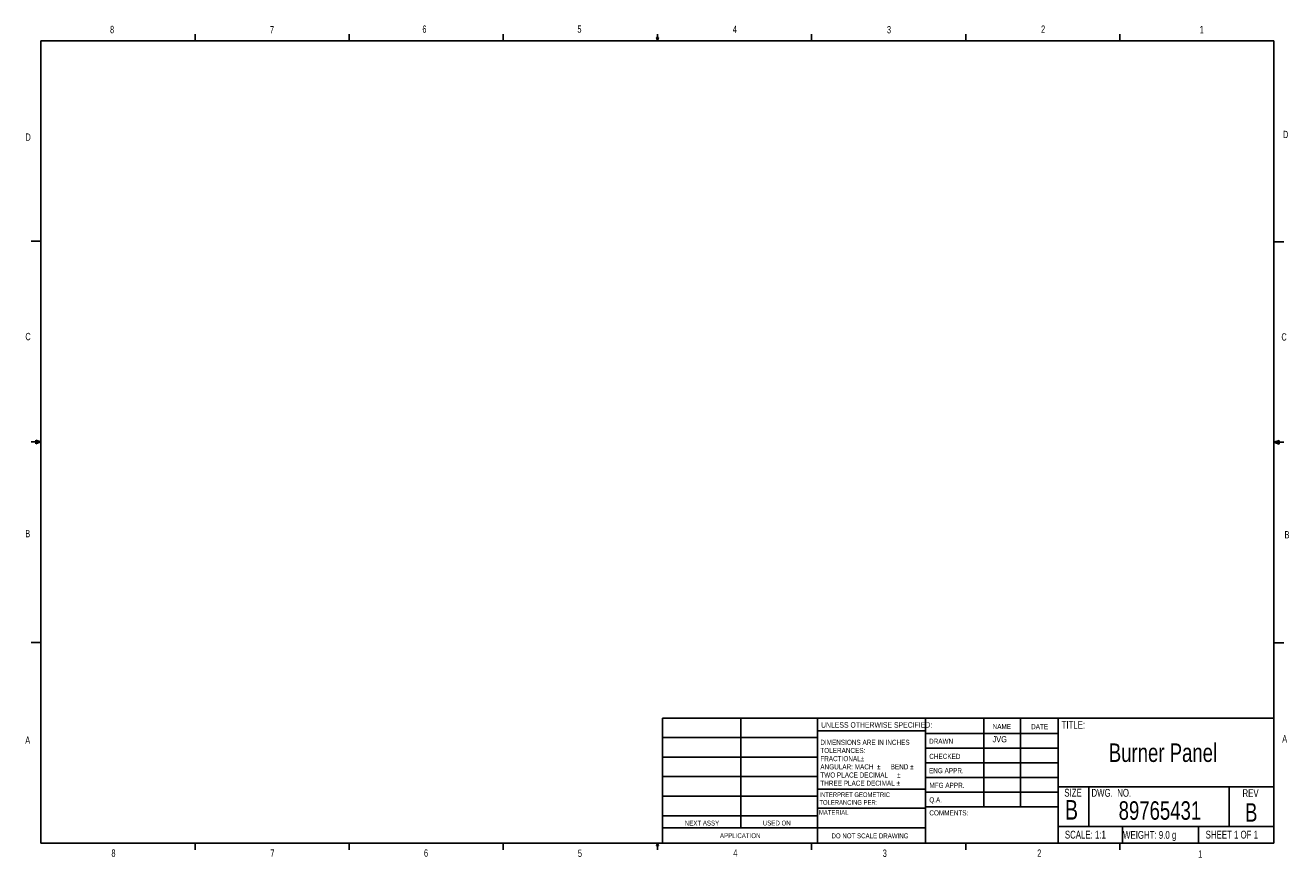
# Model space of a CAD drawing. Header units: millimetres. Extents: x 11 to 421, y 5 to 275.
import ezdxf
from ezdxf.enums import TextEntityAlignment as Align

# ---------------------------------------------------------------- set-up
doc = ezdxf.new("R2010")
doc.units = ezdxf.units.MM
doc.layers.add('OBJECT', color=4, linetype='Continuous', lineweight=15)
doc.layers.add('TITLEBLOCK', color=6, linetype='Continuous')
doc.styles.add('SLDTEXTSTYLE0', font='TXT', dxfattribs={"width": 0.75})

# ---------------------------------------------------------------- blocks, each defined once
blk = doc.blocks.new('TITLEBLOCK-B')
at = {"layer": 'TITLEBLOCK'}
for p, q in [((65.91, 270.31), (65.91, 272.46)), ((115.91, 270.31), (115.91, 272.46)), ((165.92, 270.31), (165.92, 272.46)), ((215.93, 270.31), (215.59, 271.37)), ((216.24, 271.37), (215.59, 271.37)), ((215.75, 271.37), (215.93, 270.31)), ((215.93, 270.31), (215.93, 272.46)), ((215.93, 270.31), (216.24, 271.37)), ((216.05, 271.37), (215.93, 270.31)), ((265.93, 270.31), (265.93, 272.46)), ((315.94, 270.31), (315.94, 272.46)), ((365.94, 270.31), (365.94, 272.46)), ((15.91, 270.31), (415.96, 270.31)), ((15.91, 270.31), (15.91, 9.96)), ((415.96, 9.96), (415.96, 270.31)), ((15.91, 205.22), (12.73, 205.22)), ((415.96, 205.11), (419.13, 205.11)), ((15.91, 140.13), (12.73, 140.13)), ((15.91, 140.13), (14.2, 140.74)), ((14.2, 140.74), (14.2, 139.56)), ((15.91, 140.13), (14.2, 140.36)), ((15.91, 140.13), (14.2, 139.56)), ((15.91, 140.13), (14.2, 139.87)), ((415.96, 140.02), (417.66, 140.63)), ((415.96, 140.02), (417.66, 140.25)), ((415.96, 140.02), (417.66, 139.45)), ((415.96, 140.02), (417.66, 139.76)), ((415.96, 140.02), (419.13, 140.02)), ((417.66, 140.63), (417.66, 139.45)), ((15.91, 75.05), (12.73, 75.05)), ((415.96, 74.94), (419.13, 74.94)), ((217.61, 50.53), (415.96, 50.53)), ((217.61, 9.96), (217.61, 50.53)), ((242.96, 50.53), (242.96, 14.94)), ((267.83, 9.96), (267.83, 50.53)), ((302.92, 50.53), (302.92, 9.96)), ((321.82, 50.33), (321.82, 21.75)), ((333.72, 50.33), (333.72, 21.75)), ((345.89, 50.53), (345.89, 9.96)), ((302.92, 46.41), (267.83, 46.41)), ((302.92, 45.57), (345.89, 45.57)), ((217.61, 44.28), (267.83, 44.28)), ((217.61, 37.93), (267.83, 37.93)), ((302.92, 40.8), (345.89, 40.8)), ((302.92, 36.04), (345.89, 36.04)), ((217.61, 31.58), (267.83, 31.58)), ((345.89, 31.28), (302.92, 31.28)), ((217.61, 25.23), (267.83, 25.23)), ((267.83, 27.52), (302.92, 27.52)), ((345.89, 26.52), (302.92, 26.52)), ((345.89, 28.24), (415.96, 28.24)), ((355.93, 28.24), (355.93, 15.37)), ((401.43, 28.24), (401.43, 15.37)), ((267.83, 21.3), (302.92, 21.3)), ((345.89, 21.75), (302.92, 21.75)), ((217.61, 18.88), (267.83, 18.88)), ((217.61, 14.94), (302.92, 14.94)), ((345.89, 15.37), (415.96, 15.37)), ((366.79, 15.37), (366.79, 9.96)), ((391.48, 15.37), (391.48, 9.96)), ((415.96, 9.96), (15.91, 9.96)), ((65.91, 9.96), (65.91, 7.8)), ((115.91, 9.96), (115.91, 7.8)), ((165.92, 9.96), (165.92, 7.8)), ((215.59, 9.08), (215.93, 9.96)), ((216.24, 9.08), (215.59, 9.08)), ((215.93, 9.96), (215.93, 7.8)), ((215.93, 9.96), (216.24, 9.08)), ((265.93, 9.96), (265.93, 7.8)), ((315.94, 9.96), (315.94, 7.8)), ((365.94, 9.96), (365.94, 7.8))]:
    blk.add_line(p, q, dxfattribs=at)
at = {"layer": 'TITLEBLOCK', "attachment_point": 1, "style": 'SLDTEXTSTYLE0'}
for s, insert, char_height in [('8', (38.33, 275.12), 2.38), ('6', (139.67, 275.25), 2.38), ('5', (189.96, 275.27), 2.38), ('4', (240.39, 275.23), 2.38), ('3', (290.39, 275.07), 2.38), ('2', (340.39, 275.24), 2.38), ('1', (391.86, 275.08), 2.38), ('7', (90.2, 275.05), 2.38), ('D', (10.89, 240.22), 2.38), ('D', (418.88, 241.07), 2.38), ('C', (10.85, 175.52), 2.38), ('C', (418.37, 175.39), 2.38), ('B', (10.83, 111.59), 2.38), ('B', (419.39, 111.23), 2.38), ('TITLE:', (347.05, 49.65), 2.54), ('UNLESS OTHERWISE SPECIFIED:', (269.01, 49.23), 1.778), ('NAME', (324.68, 48.66), 1.651), ('DATE', (337.17, 48.61), 1.651), ('A', (10.82, 44.6), 2.38), ('DIMENSIONS ARE IN INCHES', (268.77, 43.53), 1.651), ('DRAWN', (304.05, 43.86), 1.651), ('A', (418.64, 45.02), 2.38), ('TOLERANCES:', (268.77, 40.88), 1.651), ('FRACTIONAL', (268.77, 38.23), 1.651), ('%%p', (281.92, 38.23), 1.651), ('CHECKED', (304.11, 38.97), 1.651), ('ANGULAR: MACH', (268.77, 35.58), 1.651), ('TWO PLACE DECIMAL    ', (268.77, 32.92), 1.651), ('%%p', (287.15, 35.58), 1.651), ('     BEND ', (288.72, 35.58), 1.651), ('%%p', (293.65, 32.92), 1.651), ('%%p', (297.93, 35.58), 1.651), ('ENG APPR.', (304.03, 34.33), 1.651), ('THREE PLACE DECIMAL  ', (268.77, 30.27), 1.651), ('%%p', (293.51, 30.27), 1.651), ('MFG APPR.', (304.16, 29.58), 1.651), ('INTERPRET GEOMETRIC', (268.47, 26.47), 1.524), ('Q.A.', (304.12, 24.86), 1.651), ('SIZE', (347.94, 27.62), 2.54), ('DWG.  NO.', (356.74, 27.58), 2.54), ('REV', (405.74, 27.48), 2.54), ('TOLERANCING PER:', (268.47, 23.95), 1.524), ('MATERIAL', (268.34, 20.72), 1.524), ('COMMENTS:', (304.14, 20.64), 1.651), ('B', (348.14, 23.98), 6.35), ('NEXT ASSY', (224.8, 17.28), 1.587), ('USED ON', (250.11, 17.31), 1.587), ('APPLICATION', (236.21, 13.21), 1.5875), ('DO NOT SCALE DRAWING', (272.39, 13.15), 1.5875), ('SCALE: 1:1', (348.11, 14.02), 2.54), ('WEIGHT: 9.0 g', (367, 13.94), 2.54), ('SHEET 1 OF 1', (393.79, 14.03), 2.54), ('8', (38.78, 7.95), 2.38), ('7', (90.36, 7.96), 2.38), ('6', (140.18, 7.97), 2.38), ('5', (190.12, 7.89), 2.38), ('4', (240.54, 7.97), 2.38), ('3', (289.02, 7.92), 2.38), ('2', (339.15, 7.94), 2.38), ('1', (391.37, 7.65), 2.38)]:
    blk.add_mtext(s, dxfattribs=dict(at, insert=insert, char_height=char_height))
at = {"layer": 'TITLEBLOCK', "style": 'SLDTEXTSTYLE0', "width": 0.75}
for tag, height, p in [('DRAWN_BY', 2, (326.97, 43.7)), ('TITLE', 6, (379.94, 39.45)), ('DWG_NO', 6, (378.95, 20.58)), ('REV', 6, (408.58, 19.96))]:
    blk.add_attdef(tag, text='', height=height, dxfattribs=at).set_placement(p, align=Align.MIDDLE)

msp = doc.modelspace()

# ---------------------------------------------------------------- block references
at = {"layer": 'OBJECT'}
msp.add_blockref('TITLEBLOCK-B', (0, 0), dxfattribs=at).add_auto_attribs({'TITLE': 'Burner Panel', 'REV': 'B', 'DWG_NO': '89765431', 'DRAWN_BY': 'JVG'})

doc.saveas('drawing.dxf')
